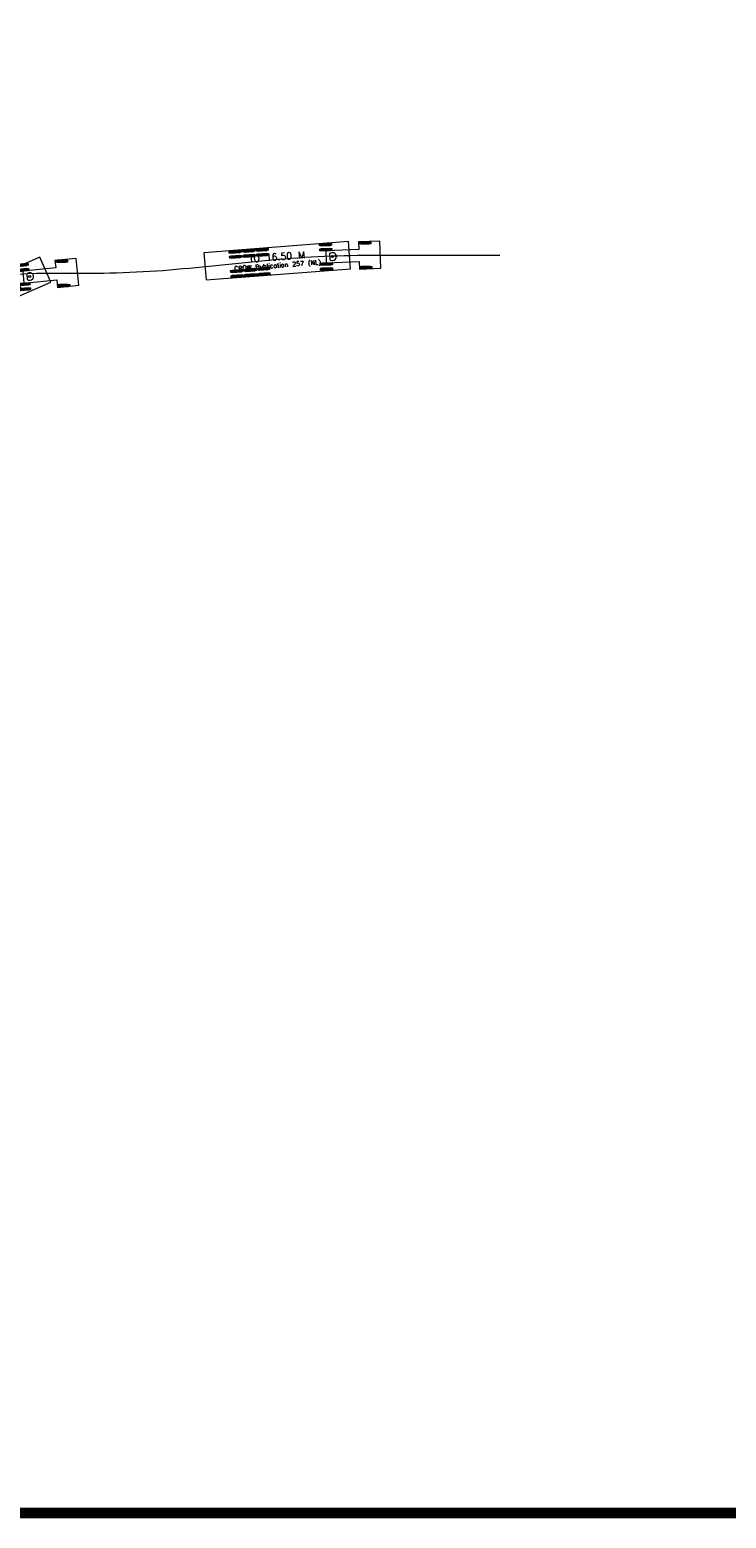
# Model space of a CAD drawing. Header units: metres. Extents: x -699 to 2316, y -1199 to 781.
# Tile 61 of 256: x 631 to 697, y -712 to -572. Entities that reach past the tile are written whole.
import ezdxf
from ezdxf.enums import TextEntityAlignment as Align

# ---------------------------------------------------------------- set-up
doc = ezdxf.new("R2010")
doc.units = ezdxf.units.M
doc.layers.add('X-XX-RC-RIJLIJN', color=2, linetype='Continuous', lineweight=5)
doc.layers.add('X-XX-RC-SLEEPLIJN', color=4, linetype='Continuous', lineweight=5)
doc.styles.add('TSText', font='txt.shx')

# ---------------------------------------------------------------- blocks, each defined once
blk = doc.blocks.new('*U1021')
at = {"layer": 'X-XX-RC-RIJLIJN', "color": 2, "linetype": 'Continuous', "ltscale": 1.524}
for p, q in [((-10.111, 1.21125), (-11.229, 1.21125)), ((-10.111, 1.1475), (-11.229, 1.1475)), ((-10.111, 1.08375), (-11.229, 1.08375)), ((-10.111, 0.73225), (-11.229, 0.73225)), ((-10.111, 0.6685), (-11.229, 0.6685)), ((-10.111, 0.60475), (-11.229, 0.60475)), ((-8.841, 1.21125), (-9.959, 1.21125)), ((-8.841, 1.1475), (-9.959, 1.1475)), ((-8.841, 1.08375), (-9.959, 1.08375)), ((-8.841, 0.73225), (-9.959, 0.73225)), ((-8.841, 0.6685), (-9.959, 0.6685)), ((-8.841, 0.60475), (-9.959, 0.60475)), ((-7.571, 1.21125), (-8.689, 1.21125)), ((-7.571, 1.1475), (-8.689, 1.1475)), ((-7.571, 1.08375), (-8.689, 1.08375)), ((-7.571, 0.73225), (-8.689, 0.73225)), ((-7.571, 0.6685), (-8.689, 0.6685)), ((-7.571, 0.60475), (-8.689, 0.60475)), ((-10.111, -0.60475), (-11.229, -0.60475)), ((-10.111, -0.6685), (-11.229, -0.6685)), ((-10.111, -0.73225), (-11.229, -0.73225)), ((-10.111, -1.08375), (-11.229, -1.08375)), ((-10.111, -1.1475), (-11.229, -1.1475)), ((-10.111, -1.21125), (-11.229, -1.21125)), ((-8.841, -0.60475), (-9.959, -0.60475)), ((-8.841, -0.6685), (-9.959, -0.6685)), ((-8.841, -0.73225), (-9.959, -0.73225)), ((-8.841, -1.08375), (-9.959, -1.08375)), ((-8.841, -1.1475), (-9.959, -1.1475)), ((-8.841, -1.21125), (-9.959, -1.21125)), ((-7.571, -0.60475), (-8.689, -0.60475)), ((-7.571, -0.6685), (-8.689, -0.6685)), ((-7.571, -0.73225), (-8.689, -0.73225)), ((-7.571, -1.08375), (-8.689, -1.08375)), ((-7.571, -1.1475), (-8.689, -1.1475)), ((-7.571, -1.21125), (-8.689, -1.21125))]:
    blk.add_line(p, q, dxfattribs=at)
at = {"layer": 'X-XX-RC-RIJLIJN', "color": 7, "linetype": 'Continuous', "lineweight": 0, "ltscale": 1.524}
blk.add_lwpolyline([(0, 1.275), (-13.6, 1.275), (-13.6, -1.275), (0, -1.275), (0, 1.275), (0, 1.275)], close=True, dxfattribs=at)
at = {"layer": 'X-XX-RC-RIJLIJN', "color": 7, "linetype": 'Continuous', "ltscale": 1.524, "flags": 128}
for points in [[(-10.111, 1.22706), (-10.111, 1.06794), (-10.26752, 1.02), (-11.07248, 1.02), (-11.229, 1.06794), (-11.229, 1.22706), (-11.07248, 1.275), (-10.26752, 1.275)], [(-10.111, 0.74806), (-10.111, 0.58894), (-10.26752, 0.541), (-11.07248, 0.541), (-11.229, 0.58894), (-11.229, 0.74806), (-11.07248, 0.796), (-10.26752, 0.796)], [(-8.841, 1.22706), (-8.841, 1.06794), (-8.99752, 1.02), (-9.80248, 1.02), (-9.959, 1.06794), (-9.959, 1.22706), (-9.80248, 1.275), (-8.99752, 1.275)], [(-8.841, 0.74806), (-8.841, 0.58894), (-8.99752, 0.541), (-9.80248, 0.541), (-9.959, 0.58894), (-9.959, 0.74806), (-9.80248, 0.796), (-8.99752, 0.796)], [(-7.571, 1.22706), (-7.571, 1.06794), (-7.72752, 1.02), (-8.53248, 1.02), (-8.689, 1.06794), (-8.689, 1.22706), (-8.53248, 1.275), (-7.72752, 1.275)], [(-7.571, 0.74806), (-7.571, 0.58894), (-7.72752, 0.541), (-8.53248, 0.541), (-8.689, 0.58894), (-8.689, 0.74806), (-8.53248, 0.796), (-7.72752, 0.796)], [(-10.111, -0.58894), (-10.111, -0.74806), (-10.26752, -0.796), (-11.07248, -0.796), (-11.229, -0.74806), (-11.229, -0.58894), (-11.07248, -0.541), (-10.26752, -0.541)], [(-10.111, -1.06794), (-10.111, -1.22706), (-10.26752, -1.275), (-11.07248, -1.275), (-11.229, -1.22706), (-11.229, -1.06794), (-11.07248, -1.02), (-10.26752, -1.02)], [(-8.841, -0.58894), (-8.841, -0.74806), (-8.99752, -0.796), (-9.80248, -0.796), (-9.959, -0.74806), (-9.959, -0.58894), (-9.80248, -0.541), (-8.99752, -0.541)], [(-8.841, -1.06794), (-8.841, -1.22706), (-8.99752, -1.275), (-9.80248, -1.275), (-9.959, -1.22706), (-9.959, -1.06794), (-9.80248, -1.02), (-8.99752, -1.02)], [(-7.571, -0.58894), (-7.571, -0.74806), (-7.72752, -0.796), (-8.53248, -0.796), (-8.689, -0.74806), (-8.689, -0.58894), (-8.53248, -0.541), (-7.72752, -0.541)], [(-7.571, -1.06794), (-7.571, -1.22706), (-7.72752, -1.275), (-8.53248, -1.275), (-8.689, -1.22706), (-8.689, -1.06794), (-8.53248, -1.02), (-7.72752, -1.02)]]:
    blk.add_lwpolyline(points, close=True, dxfattribs=at)
at = {"layer": 'X-XX-RC-RIJLIJN', "color": 7, "linetype": 'Continuous', "ltscale": 1.524}
blk.add_circle((-1.6, 0), 0.102, dxfattribs=at)
blk = doc.blocks.new('*U1022')
at = {"layer": 'X-XX-RC-RIJLIJN', "color": 2, "linetype": 'Continuous', "ltscale": 1.524}
for p, q in [((-4.54, 1.21), (-5.66, 1.21)), ((-4.54, 1.15), (-5.66, 1.15)), ((-4.54, 1.08), (-5.66, 1.08)), ((-4.54, 0.73), (-5.66, 0.73)), ((-4.54, 0.67), (-5.66, 0.67)), ((-4.54, 0.6), (-5.66, 0.6)), ((-4.54, -0.6), (-5.66, -0.6)), ((-4.54, -0.67), (-5.66, -0.67)), ((-4.54, -0.73), (-5.66, -0.73)), ((-4.54, -1.08), (-5.66, -1.08)), ((-4.54, -1.15), (-5.66, -1.15)), ((-4.54, -1.21), (-5.66, -1.21))]:
    blk.add_line(p, q, dxfattribs=at)
at = {"layer": 'X-XX-RC-RIJLIJN', "color": 7, "linetype": 'Continuous', "ltscale": 1.524}
blk.add_line((-4.76, 0.26), (-4.76, -0.26), dxfattribs=at)
at = {"layer": 'X-XX-RC-RIJLIJN', "color": 7, "linetype": 'Continuous', "ltscale": 1.524, "flags": 128}
for points in [[(-4.54, 1.23), (-4.54, 1.07), (-4.7, 1.02), (-5.5, 1.02), (-5.66, 1.07), (-5.66, 1.23), (-5.5, 1.27), (-4.7, 1.27)], [(-4.54, 0.75), (-4.54, 0.59), (-4.7, 0.54), (-5.5, 0.54), (-5.66, 0.59), (-5.66, 0.75), (-5.5, 0.8), (-4.7, 0.8)], [(-4.54, -0.59), (-4.54, -0.75), (-4.7, -0.8), (-5.5, -0.8), (-5.66, -0.75), (-5.66, -0.59), (-5.5, -0.54), (-4.7, -0.54)], [(-4.54, -1.07), (-4.54, -1.23), (-4.7, -1.27), (-5.5, -1.27), (-5.66, -1.23), (-5.66, -1.07), (-5.5, -1.02), (-4.7, -1.02)]]:
    blk.add_lwpolyline(points, close=True, dxfattribs=at)
at = {"layer": 'X-XX-RC-RIJLIJN', "color": 7, "linetype": 'Continuous', "lineweight": 0, "ltscale": 1.524}
blk.add_lwpolyline([(0, 1.27), (-2, 1.27), (-2, 0.56), (-5.1, 0.56), (-5.1, -0.56), (-2, -0.56), (-2, -1.27), (0, -1.27), (0, 1.27), (0, 1.27)], close=True, dxfattribs=at)
at = {"layer": 'X-XX-RC-RIJLIJN', "color": 7, "linetype": 'Continuous', "ltscale": 1.524}
blk.add_arc((-4.5, 0), 0.364, 225, 135, dxfattribs=at)
blk = doc.blocks.new('*U1020')
at = {"layer": 'X-XX-RC-RIJLIJN', "color": 2, "linetype": 'Continuous', "ltscale": 1.524}
for p, q in [((0.46, 1.21), (-0.66, 1.21)), ((0.46, 1.14), (-0.66, 1.14)), ((0.46, 1.08), (-0.66, 1.08)), ((0.66, -1.08), (-0.46, -1.08)), ((0.66, -1.14), (-0.46, -1.14)), ((0.66, -1.21), (-0.46, -1.2))]:
    blk.add_line(p, q, dxfattribs=at)
at = {"layer": 'X-XX-RC-RIJLIJN', "color": 7, "linetype": 'Continuous', "ltscale": 1.524, "flags": 128}
for points in [[(0.46, 1.22), (0.46, 1.06), (0.3, 1.02), (-0.5, 1.01), (-0.66, 1.06), (-0.66, 1.22), (-0.5, 1.27), (0.3, 1.27)], [(0.66, -1.06), (0.66, -1.22), (0.5, -1.27), (-0.3, -1.27), (-0.46, -1.22), (-0.46, -1.06), (-0.3, -1.01), (0.5, -1.02)]]:
    blk.add_lwpolyline(points, close=True, dxfattribs=at)
at = {"layer": 'X-XX-RC-RIJLIJN'}
for name, p, rotation in [('*U1021', (-1.62, 0.34), 23.53089865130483), ('*U1022', (1.39, 0.14), 5.557083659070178)]:
    blk.add_blockref(name, p, dxfattribs=dict(at, rotation=rotation))
at = {"layer": 'X-XX-RC-RIJLIJN', "color": 4, "style": 'TSText'}
for s, height, p in [('CROW Publication 257 (NL)', 0.425, (-7.68, -2.77)), ('TO 16.50 M', 0.638, (-8, -2.04))]:
    blk.add_text(s, height=height, rotation=23.5309, dxfattribs=at).set_placement(p, align=Align.MIDDLE_CENTER)
blk = doc.blocks.new('*U1024')
at = {"layer": 'X-XX-RC-RIJLIJN', "color": 2, "linetype": 'Continuous', "ltscale": 1.524}
for p, q in [((-10.111, 1.21125), (-11.229, 1.21125)), ((-10.111, 1.1475), (-11.229, 1.1475)), ((-10.111, 1.08375), (-11.229, 1.08375)), ((-10.111, 0.73225), (-11.229, 0.73225)), ((-10.111, 0.6685), (-11.229, 0.6685)), ((-10.111, 0.60475), (-11.229, 0.60475)), ((-8.841, 1.21125), (-9.959, 1.21125)), ((-8.841, 1.1475), (-9.959, 1.1475)), ((-8.841, 1.08375), (-9.959, 1.08375)), ((-8.841, 0.73225), (-9.959, 0.73225)), ((-8.841, 0.6685), (-9.959, 0.6685)), ((-8.841, 0.60475), (-9.959, 0.60475)), ((-7.571, 1.21125), (-8.689, 1.21125)), ((-7.571, 1.1475), (-8.689, 1.1475)), ((-7.571, 1.08375), (-8.689, 1.08375)), ((-7.571, 0.73225), (-8.689, 0.73225)), ((-7.571, 0.6685), (-8.689, 0.6685)), ((-7.571, 0.60475), (-8.689, 0.60475)), ((-10.111, -0.60475), (-11.229, -0.60475)), ((-10.111, -0.6685), (-11.229, -0.6685)), ((-10.111, -0.73225), (-11.229, -0.73225)), ((-10.111, -1.08375), (-11.229, -1.08375)), ((-10.111, -1.1475), (-11.229, -1.1475)), ((-10.111, -1.21125), (-11.229, -1.21125)), ((-8.841, -0.60475), (-9.959, -0.60475)), ((-8.841, -0.6685), (-9.959, -0.6685)), ((-8.841, -0.73225), (-9.959, -0.73225)), ((-8.841, -1.08375), (-9.959, -1.08375)), ((-8.841, -1.1475), (-9.959, -1.1475)), ((-8.841, -1.21125), (-9.959, -1.21125)), ((-7.571, -0.60475), (-8.689, -0.60475)), ((-7.571, -0.6685), (-8.689, -0.6685)), ((-7.571, -0.73225), (-8.689, -0.73225)), ((-7.571, -1.08375), (-8.689, -1.08375)), ((-7.571, -1.1475), (-8.689, -1.1475)), ((-7.571, -1.21125), (-8.689, -1.21125))]:
    blk.add_line(p, q, dxfattribs=at)
at = {"layer": 'X-XX-RC-RIJLIJN', "color": 7, "linetype": 'Continuous', "lineweight": 0, "ltscale": 1.524}
blk.add_lwpolyline([(0, 1.275), (-13.6, 1.275), (-13.6, -1.275), (0, -1.275), (0, 1.275), (0, 1.275)], close=True, dxfattribs=at)
at = {"layer": 'X-XX-RC-RIJLIJN', "color": 7, "linetype": 'Continuous', "ltscale": 1.524, "flags": 128}
for points in [[(-10.111, 1.22706), (-10.111, 1.06794), (-10.26752, 1.02), (-11.07248, 1.02), (-11.229, 1.06794), (-11.229, 1.22706), (-11.07248, 1.275), (-10.26752, 1.275)], [(-10.111, 0.74806), (-10.111, 0.58894), (-10.26752, 0.541), (-11.07248, 0.541), (-11.229, 0.58894), (-11.229, 0.74806), (-11.07248, 0.796), (-10.26752, 0.796)], [(-8.841, 1.22706), (-8.841, 1.06794), (-8.99752, 1.02), (-9.80248, 1.02), (-9.959, 1.06794), (-9.959, 1.22706), (-9.80248, 1.275), (-8.99752, 1.275)], [(-8.841, 0.74806), (-8.841, 0.58894), (-8.99752, 0.541), (-9.80248, 0.541), (-9.959, 0.58894), (-9.959, 0.74806), (-9.80248, 0.796), (-8.99752, 0.796)], [(-7.571, 1.22706), (-7.571, 1.06794), (-7.72752, 1.02), (-8.53248, 1.02), (-8.689, 1.06794), (-8.689, 1.22706), (-8.53248, 1.275), (-7.72752, 1.275)], [(-7.571, 0.74806), (-7.571, 0.58894), (-7.72752, 0.541), (-8.53248, 0.541), (-8.689, 0.58894), (-8.689, 0.74806), (-8.53248, 0.796), (-7.72752, 0.796)], [(-10.111, -0.58894), (-10.111, -0.74806), (-10.26752, -0.796), (-11.07248, -0.796), (-11.229, -0.74806), (-11.229, -0.58894), (-11.07248, -0.541), (-10.26752, -0.541)], [(-10.111, -1.06794), (-10.111, -1.22706), (-10.26752, -1.275), (-11.07248, -1.275), (-11.229, -1.22706), (-11.229, -1.06794), (-11.07248, -1.02), (-10.26752, -1.02)], [(-8.841, -0.58894), (-8.841, -0.74806), (-8.99752, -0.796), (-9.80248, -0.796), (-9.959, -0.74806), (-9.959, -0.58894), (-9.80248, -0.541), (-8.99752, -0.541)], [(-8.841, -1.06794), (-8.841, -1.22706), (-8.99752, -1.275), (-9.80248, -1.275), (-9.959, -1.22706), (-9.959, -1.06794), (-9.80248, -1.02), (-8.99752, -1.02)], [(-7.571, -0.58894), (-7.571, -0.74806), (-7.72752, -0.796), (-8.53248, -0.796), (-8.689, -0.74806), (-8.689, -0.58894), (-8.53248, -0.541), (-7.72752, -0.541)], [(-7.571, -1.06794), (-7.571, -1.22706), (-7.72752, -1.275), (-8.53248, -1.275), (-8.689, -1.22706), (-8.689, -1.06794), (-8.53248, -1.02), (-7.72752, -1.02)]]:
    blk.add_lwpolyline(points, close=True, dxfattribs=at)
at = {"layer": 'X-XX-RC-RIJLIJN', "color": 7, "linetype": 'Continuous', "ltscale": 1.524}
blk.add_circle((-1.6, 0), 0.102, dxfattribs=at)
blk = doc.blocks.new('*U1025')
at = {"layer": 'X-XX-RC-RIJLIJN', "color": 2, "linetype": 'Continuous', "ltscale": 1.524}
for p, q in [((-4.54, 1.21), (-5.66, 1.21)), ((-4.54, 1.15), (-5.66, 1.15)), ((-4.54, 1.08), (-5.66, 1.08)), ((-4.54, 0.73), (-5.66, 0.73)), ((-4.54, 0.67), (-5.66, 0.67)), ((-4.54, 0.6), (-5.66, 0.6)), ((-4.54, -0.6), (-5.66, -0.6)), ((-4.54, -0.67), (-5.66, -0.67)), ((-4.54, -0.73), (-5.66, -0.73)), ((-4.54, -1.08), (-5.66, -1.08)), ((-4.54, -1.15), (-5.66, -1.15)), ((-4.54, -1.21), (-5.66, -1.21))]:
    blk.add_line(p, q, dxfattribs=at)
at = {"layer": 'X-XX-RC-RIJLIJN', "color": 7, "linetype": 'Continuous', "ltscale": 1.524}
blk.add_line((-4.76, 0.26), (-4.76, -0.26), dxfattribs=at)
at = {"layer": 'X-XX-RC-RIJLIJN', "color": 7, "linetype": 'Continuous', "ltscale": 1.524, "flags": 128}
for points in [[(-4.54, 1.23), (-4.54, 1.07), (-4.7, 1.02), (-5.5, 1.02), (-5.66, 1.07), (-5.66, 1.23), (-5.5, 1.27), (-4.7, 1.27)], [(-4.54, 0.75), (-4.54, 0.59), (-4.7, 0.54), (-5.5, 0.54), (-5.66, 0.59), (-5.66, 0.75), (-5.5, 0.8), (-4.7, 0.8)], [(-4.54, -0.59), (-4.54, -0.75), (-4.7, -0.8), (-5.5, -0.8), (-5.66, -0.75), (-5.66, -0.59), (-5.5, -0.54), (-4.7, -0.54)], [(-4.54, -1.07), (-4.54, -1.23), (-4.7, -1.27), (-5.5, -1.27), (-5.66, -1.23), (-5.66, -1.07), (-5.5, -1.02), (-4.7, -1.02)]]:
    blk.add_lwpolyline(points, close=True, dxfattribs=at)
at = {"layer": 'X-XX-RC-RIJLIJN', "color": 7, "linetype": 'Continuous', "lineweight": 0, "ltscale": 1.524}
blk.add_lwpolyline([(0, 1.27), (-2, 1.27), (-2, 0.56), (-5.1, 0.56), (-5.1, -0.56), (-2, -0.56), (-2, -1.27), (0, -1.27), (0, 1.27), (0, 1.27)], close=True, dxfattribs=at)
at = {"layer": 'X-XX-RC-RIJLIJN', "color": 7, "linetype": 'Continuous', "ltscale": 1.524}
blk.add_arc((-4.5, 0), 0.364, 225, 135, dxfattribs=at)
blk = doc.blocks.new('*U1023')
at = {"layer": 'X-XX-RC-RIJLIJN', "color": 2, "linetype": 'Continuous', "ltscale": 1.524}
for p, q in [((0.52, 1.21), (-0.6, 1.21)), ((0.52, 1.15), (-0.6, 1.14)), ((0.52, 1.09), (-0.6, 1.08)), ((0.6, -1.08), (-0.52, -1.09)), ((0.6, -1.14), (-0.52, -1.15)), ((0.6, -1.21), (-0.52, -1.21))]:
    blk.add_line(p, q, dxfattribs=at)
at = {"layer": 'X-XX-RC-RIJLIJN', "color": 7, "linetype": 'Continuous', "ltscale": 1.524, "flags": 128}
for points in [[(0.52, 1.23), (0.52, 1.07), (0.36, 1.02), (-0.44, 1.02), (-0.6, 1.06), (-0.6, 1.22), (-0.44, 1.27), (0.36, 1.28)], [(0.6, -1.06), (0.6, -1.22), (0.44, -1.27), (-0.36, -1.28), (-0.52, -1.23), (-0.52, -1.07), (-0.36, -1.02), (0.44, -1.02)]]:
    blk.add_lwpolyline(points, close=True, dxfattribs=at)
at = {"layer": 'X-XX-RC-RIJLIJN'}
for name, p, rotation in [('*U1024', (-1.5, 0), 4.399898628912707), ('*U1025', (1.4, 0.05), 2.246742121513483)]:
    blk.add_blockref(name, p, dxfattribs=dict(at, rotation=rotation))
at = {"layer": 'X-XX-RC-RIJLIJN', "color": 4, "style": 'TSText'}
for s, height, p in [('TO 16.50 M', 0.638, (-8.31, -0.15)), ('CROW Publication 257 (NL)', 0.425, (-8.25, -0.95))]:
    blk.add_text(s, height=height, rotation=4.3999, dxfattribs=at).set_placement(p, align=Align.MIDDLE_CENTER)

msp = doc.modelspace()

# ---------------------------------------------------------------- linework, layer by layer
at = {"const_width": 1}
msp.add_lwpolyline([(378.9828, -323.3944), (931.7474, -323.3944), (931.7474, -711.1164), (378.9828, -711.1164)], close=True, dxfattribs=at)
msp.add_lwpolyline([(378.9828, -323.3944), (931.7474, -323.3944), (931.7474, -711.1164), (378.9828, -711.1164)], close=True, dxfattribs=at)
at = {"layer": 'X-XX-RC-RIJLIJN', "flags": 128}
msp.add_lwpolyline([(608.0086, -663.014), (608.0086, -653.4379, -0.02492232), (608.5049, -643.4875), (609.2123, -636.4131, 0.02492232), (609.7086, -626.4628), (609.7086, -615.3383, -0.1554611), (612.4735, -606.6606, -0.06356644), (619.0137, -599.5533, -0.17679984), (631.8976, -594.8506), (636.3083, -594.8506, 0.02492232), (646.2587, -594.3543), (653.3331, -593.6468, -0.02492232), (663.2835, -593.1506), (675.372, -593.1506)], format="xyb", dxfattribs=at)

# ---------------------------------------------------------------- block references
at = {"layer": 'X-XX-RC-SLEEPLIJN'}
for name, p in [('*U1023', (662.775, -593.1519)), ('*U1020', (634.3594, -594.8506))]:
    msp.add_blockref(name, p, dxfattribs=at)

doc.saveas('drawing.dxf')
